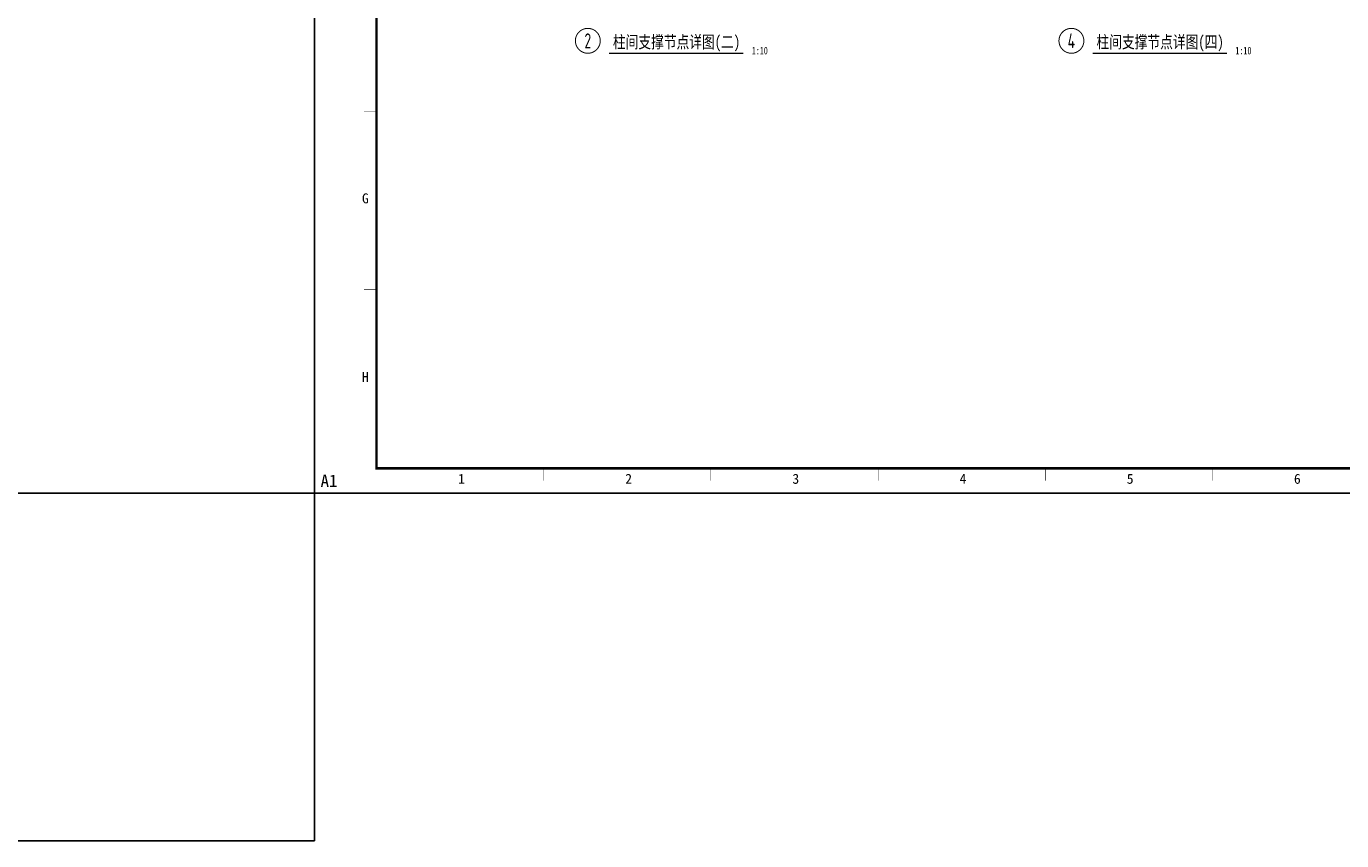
# Model space of a CAD drawing. Extents: x -294221 to 474257, y -25219 to 114942.
# Tile 58 of 70: x 278955 to 331805, y -25219 to 7500. Entities that reach past the tile are written whole.
import ezdxf
from ezdxf.enums import TextEntityAlignment as Align

# ---------------------------------------------------------------- set-up
doc = ezdxf.new("R2010")
doc.units = 0
doc.header["$LTSCALE"] = 1000
for name, color, linetype in [('1-ZHMH-图名', 7, 'Continuous'), ('BORDER', 7, 'Continuous'), ('THIN', 7, 'Continuous'), ('说明', 2, 'Continuous')]:
    doc.layers.add(name, color=color, linetype=linetype)
doc.styles.add('HT', font='simhei.ttf', dxfattribs={"width": 0.8, "height": 600})
doc.styles.add('QC_宋体', font='txt')
doc.styles.add('TSSD_Num', font='tssdeng.shx', dxfattribs={"width": 0.7, "bigfont": 'hztxt.shx'})

# ---------------------------------------------------------------- blocks, each defined once
blk = doc.blocks.new('ts_idx1')
at = {"color": 0, "linetype": 'ByBlock', "lineweight": -2, "const_width": 0.04}
blk.add_lwpolyline([(-0.5, 0, 1), (0.5, 0, 1)], format="xyb", close=True, dxfattribs=at)
at = {"color": 0, "linetype": 'ByBlock', "lineweight": -2, "style": 'TSSD_Num', "width": 0.7}
blk.add_attdef('A', text='', height=0.6, dxfattribs=at).set_placement((0, 0), align=Align.MIDDLE_CENTER)
blk = doc.blocks.new('A1E图框')
for points, const_width in [([(0, 0), (841, 0), (841, 594), (0, 594)], 0.5), ([(25, 10), (831, 10), (831, 584), (25, 584)], 1)]:
    blk.add_lwpolyline(points, close=True, dxfattribs=dict(const_width=const_width))
at = {"const_width": 0.2}
for points in [[(25, 153.5), (20, 153.5)], [(25, 81.75), (20, 81.75)], [(92.17, 10), (92.17, 5)], [(159.33, 10), (159.33, 5)], [(226.5, 10), (226.5, 5)], [(293.67, 10), (293.67, 5)], [(360.83, 10), (360.83, 5)]]:
    blk.add_lwpolyline(points, dxfattribs=at)
at = {"style": 'QC_宋体'}
for s, p in [('G', (20.5, 118.46)), ('H', (20.5, 46.71)), ('1', (59.1, 5.78)), ('2', (126.27, 5.78)), ('3', (193.44, 5.78)), ('4', (260.61, 5.78)), ('5', (327.78, 5.78)), ('6', (394.95, 5.78))]:
    blk.add_text(s, height=4, dxfattribs=at).set_placement(p, align=Align.MIDDLE_CENTER)
at = {"layer": 'Defpoints', "color": 6, "style": 'QC_宋体'}
blk.add_text('A1', height=5, dxfattribs=at).set_placement((2.5, 2.5))

msp = doc.modelspace()

# ---------------------------------------------------------------- linework, layer by layer
at = {"layer": '1-ZHMH-图名', "const_width": 50, "elevation": -4116055.264}
for points in [[(302365.79, 6417.841), (307761.606, 6417.841)], [(321795.255, 6417.841), (327191.071, 6417.841)]]:
    msp.add_lwpolyline(points, dxfattribs=at)
at = {"layer": '1-ZHMH-图名', "elevation": -4116055.264}
msp.add_lwpolyline([(290527.78, -11257.991), (275023.361, -11257.991), (275023.361, -25219.364), (290527.78, -25219.364)], close=True, dxfattribs=at)
at = {"layer": 'BORDER', "elevation": -4116055.264}
msp.add_lwpolyline([(290527.78, -11257.991), (290527.78, 48142.009), (374627.78, 48142.009), (374627.78, -11257.991)], close=True, dxfattribs=at)
at = {"layer": 'BORDER', "const_width": 50, "elevation": -4116055.264}
msp.add_lwpolyline([(293027.78, -10257.991), (293027.78, 47142.009), (373627.78, 47142.009), (373627.78, -10257.991)], close=True, dxfattribs=at)

# ---------------------------------------------------------------- block references
at = {"xscale": 100, "yscale": 100, "zscale": 100}
msp.add_blockref('A1E图框', (290527.78, -11257.991), dxfattribs=at)
at = {"layer": 'THIN'}
ref = msp.add_blockref('ts_idx1', (301515.654, 6917.841, -4116055.264), dxfattribs=dict(at, xscale=1000, yscale=1000, zscale=1000))
ref.add_attrib('C', '2', dxfattribs={"height": 600, "style": 'TSSD_Num', "width": 0.7}).set_placement((301515.654, 6917.841, -4116055.264), align=Align.MIDDLE_CENTER)
ref = msp.add_blockref('ts_idx1', (320945.119, 6917.841, -4116055.264), dxfattribs=dict(at, xscale=1000, yscale=1000, zscale=1000))
ref.add_attrib('C', '4', dxfattribs={"height": 600, "style": 'TSSD_Num', "width": 0.7}).set_placement((320945.119, 6917.841, -4116055.264), align=Align.MIDDLE_CENTER)

# ---------------------------------------------------------------- texts
at = {"layer": '说明', "color": 0, "style": 'HT', "width": 0.75}
for s, p in [('柱间支撑节点详图(二)', (305080.085, 6622.84, -4116055.264)), ('柱间支撑节点详图(四)', (324509.551, 6622.84, -4116055.264))]:
    msp.add_text(s, height=500, dxfattribs=at).set_placement(p, align=Align.CENTER)
for p in [(308104.433, 6375.002, -4116055.264), (327533.898, 6375.002, -4116055.264)]:
    msp.add_text('1:10', height=300, dxfattribs=at).set_placement(p)

doc.saveas('drawing.dxf')
